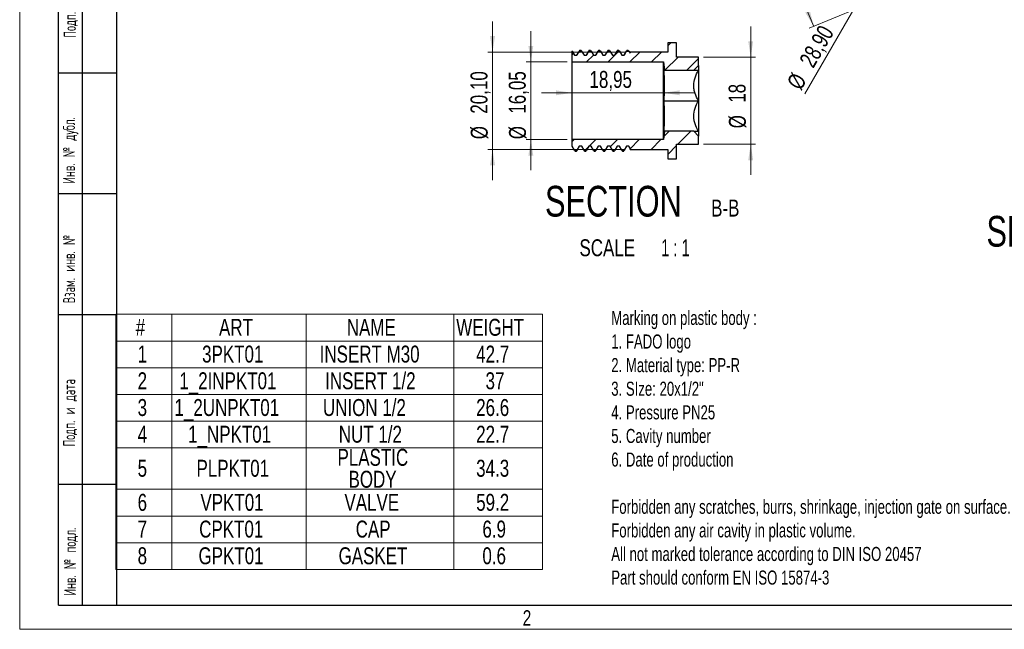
# Model space of a CAD drawing. Header units: millimetres. Extents: x 0 to 420, y 0 to 297.
# Tile 1 of 67: x 0 to 204, y 0 to 126. Entities that reach past the tile are written whole.
import ezdxf

# ---------------------------------------------------------------- set-up
doc = ezdxf.new("R2010")
doc.units = ezdxf.units.MM
doc.layers.add('ОСЕВЫЕ', color=7, linetype='Continuous')
doc.styles.add('SLDTEXTSTYLE0', font='TXT', dxfattribs={"width": 0.7})
doc.styles.add('SLDTEXTSTYLE1', font='TXT', dxfattribs={"width": 0.75})
doc.styles.add('SLDTEXTSTYLE2', font='TXT', dxfattribs={"width": 0.605, "bigfont": 'bigfont'})
doc.styles.add('SLDTEXTSTYLE4', font='TXT', dxfattribs={"width": 0.65})
doc.dimstyles.new('SLDDIMSTYLE0', dxfattribs={"dimtxt": 3.5, "dimasz": 3.302, "dimexe": 0, "dimexo": 0.0625, "dimgap": 0.875, "dimtad": 1, "dimrnd": 1e-09, "dimzin": 12, "dimdsep": 46, "dimtxsty": 'SLDTEXTSTYLE1', "dimsah": 1, "dimcen": 0.09, "dimadec": 0, "dimazin": 3, "dimtfac": 1, "dimtofl": 0, "dimtmove": 0, "dimatfit": 3, "dimfxl": 0, "dimfrac": 2, "dimtolj": 1, "dimtzin": 12, "dimarcsym": 0})
doc.dimstyles.new('SLDDIMSTYLE1', dxfattribs={"dimtxt": 3.5, "dimasz": 3.302, "dimexe": 0, "dimexo": 0.0625, "dimgap": 0.875, "dimtad": 1, "dimrnd": 1e-09, "dimzin": 12, "dimdsep": 46, "dimtxsty": 'SLDTEXTSTYLE1', "dimsah": 1, "dimcen": 0.09, "dimadec": 0, "dimazin": 3, "dimtfac": 1, "dimtmove": 0, "dimatfit": 0, "dimfxl": 0, "dimfrac": 2, "dimtolj": 1, "dimtzin": 12, "dimarcsym": 0})
doc.dimstyles.new('SLDDIMSTYLE5', dxfattribs={"dimtxt": 3.5, "dimasz": 3.302, "dimexe": 0, "dimexo": 0.0625, "dimgap": 0.875, "dimtad": 1, "dimrnd": 1e-09, "dimzin": 12, "dimdsep": 46, "dimtxsty": 'SLDTEXTSTYLE1', "dimblk1": 'NONE', "dimsah": 1, "dimcen": 0, "dimadec": 0, "dimazin": 3, "dimtfac": 1, "dimtmove": 0, "dimatfit": 3, "dimldrblk": 'NONE', "dimfxl": 0, "dimfrac": 2, "dimtolj": 1, "dimtzin": 12, "dimarcsym": 0})

# ---------------------------------------------------------------- blocks, each defined once
blk = doc.blocks.new('SW_NOTE_0')
at = {"color": 0, "linetype": 'Continuous', "lineweight": 0, "char_height": 2.9104, "attachment_point": 1, "style": 'SLDTEXTSTYLE0'}
for s, insert in [('Marking on plastic body :', (0, 3.75)), ('1. FADO logo', (0, -1.13)), ('2. Material type: PP-R', (0, -6.01)), ('3. SIze: 20x1/2"', (0, -10.89)), ('4. Pressure PN25', (0, -15.77)), ('5. Cavity number', (0, -20.65)), ('6. Date of production', (0, -25.53)), ('Forbidden any scratches, burrs, shrinkage, injection gate on surface.', (0, -35.29)), ('Forbidden any air cavity in plastic volume.', (0, -40.17)), ('All not marked tolerance according to DIN ISO 20457', (0, -45.05)), ('Part should conform EN ISO 15874-3', (0, -49.93))]:
    blk.add_mtext(s, dxfattribs=dict(at, insert=insert))
blk = doc.blocks.new('SW_TABLEANNOTATION_0')
at = {"color": 0, "linetype": 'Continuous', "lineweight": 18}
for p, q in [((0, 0), (0, -5.53)), ((0, 0), (11.61, 0)), ((0, 0), (0, -52.76)), ((88.26, 0), (0, 0)), ((11.61, 0), (11.61, -5.53)), ((11.61, 0), (39.36, 0)), ((39.36, 0), (39.36, -5.53)), ((39.36, 0), (69.91, 0)), ((69.91, 0), (69.91, -5.53)), ((69.91, 0), (88.26, 0)), ((88.26, 0), (88.26, -5.53)), ((88.26, -52.76), (88.26, 0)), ((0, -5.53), (0, -11.05)), ((0, -5.53), (11.61, -5.53)), ((11.61, -5.53), (11.61, -11.05)), ((11.61, -5.53), (39.36, -5.53)), ((39.36, -5.53), (39.36, -11.05)), ((39.36, -5.53), (69.91, -5.53)), ((69.91, -5.53), (69.91, -11.05)), ((69.91, -5.53), (88.26, -5.53)), ((88.26, -5.53), (88.26, -11.05)), ((0, -11.05), (0, -16.58)), ((0, -11.05), (11.61, -11.05)), ((11.61, -11.05), (11.61, -16.58)), ((11.61, -11.05), (39.36, -11.05)), ((39.36, -11.05), (39.36, -16.58)), ((39.36, -11.05), (69.91, -11.05)), ((69.91, -11.05), (69.91, -16.58)), ((69.91, -11.05), (88.26, -11.05)), ((88.26, -11.05), (88.26, -16.58)), ((0, -16.58), (0, -22.1)), ((0, -16.58), (11.61, -16.58)), ((11.61, -16.58), (11.61, -22.1)), ((11.61, -16.58), (39.36, -16.58)), ((39.36, -16.58), (39.36, -22.1)), ((39.36, -16.58), (69.91, -16.58)), ((69.91, -16.58), (69.91, -22.1)), ((69.91, -16.58), (88.26, -16.58)), ((88.26, -16.58), (88.26, -22.1)), ((0, -22.1), (0, -27.63)), ((0, -22.1), (11.61, -22.1)), ((11.61, -22.1), (11.61, -27.63)), ((11.61, -22.1), (39.36, -22.1)), ((39.36, -22.1), (39.36, -27.63)), ((39.36, -22.1), (69.91, -22.1)), ((69.91, -22.1), (69.91, -27.63)), ((69.91, -22.1), (88.26, -22.1)), ((88.26, -22.1), (88.26, -27.63)), ((0, -27.63), (0, -36.18)), ((0, -27.63), (11.61, -27.63)), ((11.61, -27.63), (11.61, -36.18)), ((11.61, -27.63), (39.36, -27.63)), ((39.36, -27.63), (39.36, -36.18)), ((39.36, -27.63), (69.91, -27.63)), ((69.91, -27.63), (69.91, -36.18)), ((69.91, -27.63), (88.26, -27.63)), ((88.26, -27.63), (88.26, -36.18)), ((0, -36.18), (0, -41.71)), ((0, -36.18), (11.61, -36.18)), ((11.61, -36.18), (11.61, -41.71)), ((11.61, -36.18), (39.36, -36.18)), ((39.36, -36.18), (39.36, -41.71)), ((39.36, -36.18), (69.91, -36.18)), ((69.91, -36.18), (69.91, -41.71)), ((69.91, -36.18), (88.26, -36.18)), ((88.26, -36.18), (88.26, -41.71)), ((0, -41.71), (0, -47.23)), ((0, -41.71), (11.61, -41.71)), ((11.61, -41.71), (11.61, -47.23)), ((11.61, -41.71), (39.36, -41.71)), ((39.36, -41.71), (39.36, -47.23)), ((39.36, -41.71), (69.91, -41.71)), ((69.91, -41.71), (69.91, -47.23)), ((69.91, -41.71), (88.26, -41.71)), ((88.26, -41.71), (88.26, -47.23)), ((0, -47.23), (0, -52.76)), ((0, -47.23), (11.61, -47.23)), ((11.61, -47.23), (11.61, -52.76)), ((11.61, -47.23), (39.36, -47.23)), ((39.36, -47.23), (39.36, -52.76)), ((39.36, -47.23), (69.91, -47.23)), ((69.91, -47.23), (69.91, -52.76)), ((69.91, -47.23), (88.26, -47.23)), ((88.26, -47.23), (88.26, -52.76)), ((0, -52.76), (11.61, -52.76)), ((0, -52.76), (88.26, -52.76)), ((11.61, -52.76), (39.36, -52.76)), ((39.36, -52.76), (69.91, -52.76)), ((69.91, -52.76), (88.26, -52.76))]:
    blk.add_line(p, q, dxfattribs=at)
at = {"color": 0, "linetype": 'Continuous', "lineweight": 0, "char_height": 3.5, "attachment_point": 1, "style": 'SLDTEXTSTYLE1'}
for s, insert in [('#', (4.12, -0.94)), ('ART', (21.35, -0.94)), ('NAME', (47.79, -0.94)), ('WEIGHT', (70.44, -0.94)), ('1', (4.51, -6.47)), ('3PKT01', (17.85, -6.47)), ('INSERT M30', (42.18, -6.47)), ('42.7', (74.56, -6.47)), ('2', (4.51, -11.99)), ('1_2INPKT01', (13.14, -11.99)), ('INSERT 1/2', (43.3, -11.99)), ('37', (76.5, -11.99)), ('3', (4.51, -17.52)), ('1_2UNPKT01', (12.14, -17.52)), ('UNION 1/2', (42.85, -17.52)), ('26.6', (74.56, -17.52)), ('4', (4.51, -23.04)), ('1_NPKT01', (14.96, -23.04)), ('NUT 1/2', (46.13, -23.04)), ('22.7', (74.56, -23.04)), ('PLASTIC', (45.87, -27.82)), ('5', (4.51, -30.08)), ('PLPKT01', (16.69, -30.08)), ('34.3', (74.56, -30.08)), ('BODY', (48.15, -32.35)), ('6', (4.51, -37.12)), ('VPKT01', (17.51, -37.12)), ('VALVE', (47.31, -37.12)), ('59.2', (74.56, -37.12)), ('7', (4.51, -42.65)), ('CPKT01', (17.25, -42.65)), ('CAP', (49.63, -42.65)), ('6.9', (75.85, -42.65)), ('8', (4.51, -48.17)), ('GPKT01', (17.11, -48.17)), ('GASKET', (46.09, -48.17)), ('0.6', (75.85, -48.17))]:
    blk.add_mtext(s, dxfattribs=dict(at, insert=insert))
blk = doc.blocks.new('_D_29')
at = {"color": 7, "linetype": 'Continuous', "lineweight": 0}
for p, q in [((173.54, 160.95), (151.89, 151.98)), ((152.81, 152.36), (164.29, 124.65)), ((185.02, 133.23), (163.37, 124.26))]:
    blk.add_line(p, q, dxfattribs=at)
at = {"color": 7, "linetype": 'Continuous', "lineweight": 18}
for points in [[(152.81, 152.36), (153.61, 149.12), (154.54, 149.51)], [(164.29, 124.65), (163.5, 127.89), (162.56, 127.5)]]:
    blk.add_solid(points, dxfattribs=at)
at = {"color": 7, "linetype": 'Continuous', "lineweight": 18, "insert": (161.46, 143.28), "char_height": 3.5, "attachment_point": 1, "rotation": 292.5, "style": 'SLDTEXTSTYLE1'}
blk.add_mtext('30', dxfattribs=at)
blk = doc.blocks.new('_D_32')
at = {"color": 7, "linetype": 'Continuous', "lineweight": 0}
for q in [(192.01, 161.89), (162.48, 110.73)]:
    blk.add_line((177.56, 136.86), q, dxfattribs=at)
at = {"color": 7, "linetype": 'Continuous', "lineweight": 18}
blk.add_solid([(177.56, 136.86), (175.47, 134.25), (176.35, 133.75)], dxfattribs=at)
at = {"color": 7, "linetype": 'Continuous', "lineweight": 18, "char_height": 3.5, "attachment_point": 1, "rotation": 60, "style": 'SLDTEXTSTYLE1'}
for s, insert in [('28,90', (161.17, 117.58)), ('%%c', (158.58, 112.98))]:
    blk.add_mtext(s, dxfattribs=dict(at, insert=insert))
blk = doc.blocks.new('_None')
blk = doc.blocks.new('_D_67')
at = {"color": 7, "linetype": 'Continuous', "lineweight": 0}
for p, q in [((114.29, 116.29), (114.29, 109.91)), ((133.24, 116.29), (133.24, 109.91)), ((114.29, 110.91), (107.94, 110.91)), ((114.29, 110.91), (133.24, 110.91)), ((133.24, 110.91), (139.59, 110.91))]:
    blk.add_line(p, q, dxfattribs=at)
at = {"color": 7, "linetype": 'Continuous', "lineweight": 18}
for points in [[(114.29, 110.91), (110.99, 111.41), (110.99, 110.4)], [(133.24, 110.91), (136.54, 110.4), (136.54, 111.41)]]:
    blk.add_solid(points, dxfattribs=at)
at = {"color": 7, "linetype": 'Continuous', "lineweight": 18, "insert": (117.9, 115.42), "char_height": 3.5, "attachment_point": 1, "style": 'SLDTEXTSTYLE1'}
blk.add_mtext('18,95', dxfattribs=at)
blk = doc.blocks.new('_D_68')
at = {"color": 7, "linetype": 'Continuous', "lineweight": 0}
for p, q in [((105.77, 117.29), (105.77, 123.64)), ((113.29, 117.29), (104.77, 117.29)), ((105.77, 117.29), (105.77, 101.24)), ((113.29, 101.24), (104.77, 101.24)), ((105.77, 101.24), (105.77, 94.89))]:
    blk.add_line(p, q, dxfattribs=at)
at = {"color": 7, "linetype": 'Continuous', "lineweight": 18}
for points in [[(105.77, 117.29), (106.27, 120.6), (105.26, 120.6)], [(105.77, 101.24), (105.26, 97.94), (106.27, 97.94)]]:
    blk.add_solid(points, dxfattribs=at)
at = {"color": 7, "linetype": 'Continuous', "lineweight": 18, "char_height": 3.5, "attachment_point": 1, "rotation": 90, "style": 'SLDTEXTSTYLE1'}
for s, insert in [('16,05', (101.2, 106.59)), ('%%c', (101.25, 101.31))]:
    blk.add_mtext(s, dxfattribs=dict(at, insert=insert))
blk = doc.blocks.new('_D_69')
at = {"color": 7, "linetype": 'Continuous', "lineweight": 0}
for p, q in [((97.84, 119.32), (97.84, 125.67)), ((125.29, 119.32), (96.84, 119.32)), ((97.84, 119.32), (97.84, 99.22)), ((125.29, 99.22), (96.84, 99.22)), ((97.84, 99.22), (97.84, 92.87))]:
    blk.add_line(p, q, dxfattribs=at)
at = {"color": 7, "linetype": 'Continuous', "lineweight": 18}
for points in [[(97.84, 119.32), (98.35, 122.62), (97.33, 122.62)], [(97.84, 99.22), (97.33, 95.92), (98.35, 95.92)]]:
    blk.add_solid(points, dxfattribs=at)
at = {"color": 7, "linetype": 'Continuous', "lineweight": 18, "char_height": 3.5, "attachment_point": 1, "rotation": 90, "style": 'SLDTEXTSTYLE1'}
for s, insert in [('20,10', (93.28, 106.59)), ('%%c', (93.33, 101.31))]:
    blk.add_mtext(s, dxfattribs=dict(at, insert=insert))
blk = doc.blocks.new('_D_70')
at = {"color": 7, "linetype": 'Continuous', "lineweight": 0}
for p, q in [((151.26, 118.27), (151.26, 124.62)), ((141.47, 118.27), (152.26, 118.27)), ((151.26, 118.27), (151.26, 100.27)), ((141.47, 100.27), (152.26, 100.27)), ((151.26, 100.27), (151.26, 93.92))]:
    blk.add_line(p, q, dxfattribs=at)
at = {"color": 7, "linetype": 'Continuous', "lineweight": 18}
for points in [[(151.26, 118.27), (151.77, 121.57), (150.75, 121.57)], [(151.26, 100.27), (150.75, 96.97), (151.77, 96.97)]]:
    blk.add_solid(points, dxfattribs=at)
at = {"color": 7, "linetype": 'Continuous', "lineweight": 18, "char_height": 3.5, "attachment_point": 1, "rotation": 90, "style": 'SLDTEXTSTYLE1'}
for s, insert in [('18', (146.7, 108.85)), ('%%c', (146.75, 103.57))]:
    blk.add_mtext(s, dxfattribs=dict(at, insert=insert))
blk = doc.blocks.new('SW_NOTE_0_17')
at = {"color": 0, "linetype": 'Continuous', "lineweight": 0, "attachment_point": 2}
for s, insert, char_height, style in [('SECTION', (17.36, 8.19), 6.35, 'SLDTEXTSTYLE1'), ('B-B', (40.51, 5.35), 3.5, 'SLDTEXTSTYLE1'), ('SCALE', (16.09, -2.86), 3.5, 'SLDTEXTSTYLE1'), ('1 : 1', (30.2, -2.86), 3.5, 'SLDTEXTSTYLE4')]:
    blk.add_mtext(s, dxfattribs=dict(at, insert=insert, char_height=char_height, style=style))
blk = doc.blocks.new('SW_NOTE_0_18')
at = {"color": 0, "linetype": 'Continuous', "lineweight": 0, "attachment_point": 2}
for s, insert, char_height, style in [('SECTION', (17.36, 8.19), 6.35, 'SLDTEXTSTYLE1'), ('C-C', (41.61, 5.35), 3.5, 'SLDTEXTSTYLE1'), ('SCALE', (17.21, -2.86), 3.5, 'SLDTEXTSTYLE1'), ('1 : 1', (31.32, -2.86), 3.5, 'SLDTEXTSTYLE4')]:
    blk.add_mtext(s, dxfattribs=dict(at, insert=insert, char_height=char_height, style=style))

msp = doc.modelspace()

# ---------------------------------------------------------------- hatches: boundary and pattern name
at = {"linetype": 'Continuous', "lineweight": 18}
h = msp.add_hatch(dxfattribs=at)
h.set_pattern_fill('ANSI31', style=0)
h.paths.add_polyline_path([(125.57009, 119.51418), (125.07772, 118.66137), (124.58926, 118.66137), (124.09689, 119.51418), (123.61624, 119.51418), (123.12388, 118.66137), (122.63541, 118.66137), (122.14305, 119.51418), (121.6624, 119.51418), (121.17003, 118.66137), (120.68157, 118.66137), (120.1892, 119.51418), (119.70855, 119.51418), (119.21618, 118.66137), (118.72772, 118.66137), (118.23535, 119.51418), (117.75471, 119.51418), (117.26234, 118.66137), (116.77388, 118.66137), (116.28151, 119.51418), (115.80086, 119.51418), (115.30849, 118.66137), (114.82003, 118.66137), (114.32766, 119.51418), (114.28924, 119.51418), (114.28924, 117.29392), (133.23924, 117.29392), (133.43924, 115.55892), (139.46924, 115.55892), (140.46924, 116.55892), (140.46924, 118.26892), (135.93924, 118.26892), (135.93924, 121.26892), (134.08924, 121.26892), (134.08924, 119.31892), (126.28924, 119.31892), (126.28924, 119.10109), (126.05074, 119.51418)], flags=0)
h = msp.add_hatch(dxfattribs=at)
h.set_pattern_fill('ANSI31', style=0)
h.paths.add_polyline_path([(124.1008, 99.87647), (124.59317, 99.02366), (125.07381, 99.02366), (125.56618, 99.87647), (126.05465, 99.87647), (126.28924, 99.47015), (126.28924, 99.21892), (134.08924, 99.21892), (134.08924, 97.26892), (135.93924, 97.26892), (135.93924, 100.26892), (140.46924, 100.26892), (140.46924, 101.97892), (139.46924, 102.97892), (133.43924, 102.97892), (133.23924, 101.24392), (114.28924, 101.24392), (114.28924, 99.87647), (114.33157, 99.87647), (114.82394, 99.02366), (115.30458, 99.02366), (115.79695, 99.87647), (116.28541, 99.87647), (116.77778, 99.02366), (117.25843, 99.02366), (117.7508, 99.87647), (118.23926, 99.87647), (118.73163, 99.02366), (119.21228, 99.02366), (119.70465, 99.87647), (120.19311, 99.87647), (120.68548, 99.02366), (121.16612, 99.02366), (121.65849, 99.87647), (122.14695, 99.87647), (122.63932, 99.02366), (123.11997, 99.02366), (123.61234, 99.87647)], flags=0)

# ---------------------------------------------------------------- linework, layer by layer
at = {"color": 7, "linetype": 'Continuous', "lineweight": 25}
for p, q in [((20, 292), (20, 5)), ((20, 292), (20, 5)), ((8, 5), (8, 150)), ((13, 5), (13, 150)), ((134.08924, 121.26892), (134.08924, 119.31892)), ((135.93924, 121.26892), (134.08924, 121.26892)), ((135.93924, 118.26892), (135.93924, 121.26892)), ((114.28924, 119.57913), (114.28924, 119.51418)), ((114.28924, 119.51418), (114.32766, 119.51418)), ((114.28924, 117.29392), (114.28924, 119.51418)), ((114.32766, 119.51418), (114.82003, 118.66137)), ((114.82003, 118.66137), (115.30849, 118.66137)), ((115.30849, 118.66137), (115.80086, 119.51418)), ((115.80086, 119.51418), (116.28151, 119.51418)), ((115.90346, 119.69234), (115.91628, 119.71848)), ((115.91628, 119.71848), (116.16051, 119.71848)), ((116.28151, 119.51418), (116.77388, 118.66137)), ((116.77388, 118.66137), (117.26234, 118.66137)), ((117.26234, 118.66137), (117.75471, 119.51418)), ((117.75471, 119.51418), (118.23535, 119.51418)), ((117.85731, 119.69234), (117.87013, 119.71848)), ((117.87013, 119.71848), (118.11436, 119.71848)), ((118.23535, 119.51418), (118.72772, 118.66137)), ((118.72772, 118.66137), (119.21618, 118.66137)), ((119.21618, 118.66137), (119.70855, 119.51418)), ((119.70855, 119.51418), (120.1892, 119.51418)), ((119.81116, 119.69234), (119.82398, 119.71848)), ((119.82398, 119.71848), (120.06821, 119.71848)), ((120.1892, 119.51418), (120.68157, 118.66137)), ((120.68157, 118.66137), (121.17003, 118.66137)), ((121.17003, 118.66137), (121.6624, 119.51418)), ((121.6624, 119.51418), (122.14305, 119.51418)), ((121.765, 119.69234), (121.77782, 119.71848)), ((121.77782, 119.71848), (122.02205, 119.71848)), ((122.14305, 119.51418), (122.63541, 118.66137)), ((122.63541, 118.66137), (123.12388, 118.66137)), ((123.12388, 118.66137), (123.61624, 119.51418)), ((123.61624, 119.51418), (124.09689, 119.51418)), ((123.73167, 119.71848), (123.9759, 119.71848)), ((124.09689, 119.51418), (124.58926, 118.66137)), ((124.58926, 118.66137), (125.07772, 118.66137)), ((125.07772, 118.66137), (125.57009, 119.51418)), ((125.57009, 119.51418), (126.05074, 119.51418)), ((125.6727, 119.69359), (125.68551, 119.71848)), ((125.68551, 119.71848), (125.92974, 119.71848)), ((126.05074, 119.51418), (126.28924, 119.10109)), ((126.28924, 119.10109), (126.28924, 119.31892)), ((134.08924, 119.31892), (126.28924, 119.31892)), ((140.46924, 118.26892), (135.93924, 118.26892)), ((140.46924, 116.55892), (140.46924, 118.26892)), ((114.28924, 117.29392), (133.23924, 117.29392)), ((114.28924, 101.24392), (114.28924, 117.29392)), ((133.23924, 117.29392), (133.43924, 115.55892)), ((133.23924, 101.24392), (133.23924, 117.29392)), ((140.46924, 116.55892), (139.46924, 115.55892)), ((140.46924, 116.55892), (140.46924, 101.97892)), ((20, 115), (8, 115)), ((133.43924, 115.55892), (139.46924, 115.55892)), ((133.32707, 109.26892), (140.4423, 109.26892)), ((133.43924, 102.97892), (133.23924, 101.24392)), ((139.46924, 102.97892), (133.43924, 102.97892)), ((139.46924, 102.97892), (140.46924, 101.97892)), ((140.46924, 100.26892), (140.46924, 101.97892)), ((133.23924, 101.24392), (114.28924, 101.24392)), ((114.28924, 99.87647), (114.28924, 101.24392)), ((114.33157, 99.87647), (114.28924, 99.87647)), ((114.82394, 99.02366), (114.33157, 99.87647)), ((115.79695, 99.87647), (115.30458, 99.02366)), ((116.28541, 99.87647), (115.79695, 99.87647)), ((116.77778, 99.02366), (116.28541, 99.87647)), ((117.7508, 99.87647), (117.25843, 99.02366)), ((118.23926, 99.87647), (117.7508, 99.87647)), ((118.73163, 99.02366), (118.23926, 99.87647)), ((119.70465, 99.87647), (119.21228, 99.02366)), ((120.19311, 99.87647), (119.70465, 99.87647)), ((120.68548, 99.02366), (120.19311, 99.87647)), ((121.65849, 99.87647), (121.16612, 99.02366)), ((122.14695, 99.87647), (121.65849, 99.87647)), ((122.63932, 99.02366), (122.14695, 99.87647)), ((123.61234, 99.87647), (123.11997, 99.02366)), ((124.1008, 99.87647), (123.61234, 99.87647)), ((124.59317, 99.02366), (124.1008, 99.87647)), ((125.56618, 99.87647), (125.07381, 99.02366)), ((126.05465, 99.87647), (125.56618, 99.87647)), ((126.28924, 99.47015), (126.05465, 99.87647)), ((135.93924, 100.26892), (140.46924, 100.26892)), ((135.93924, 97.26892), (135.93924, 100.26892)), ((115.30458, 99.02366), (114.82394, 99.02366)), ((114.94518, 98.81944), (114.94274, 98.82366)), ((114.94274, 98.82366), (115.19184, 98.82366)), ((114.94518, 98.81944), (115.18941, 98.81944)), ((115.19184, 98.82366), (115.18941, 98.81944)), ((117.25843, 99.02366), (116.77778, 99.02366)), ((116.89902, 98.81944), (116.89659, 98.82366)), ((116.89659, 98.82366), (117.14569, 98.82366)), ((116.89902, 98.81944), (117.14325, 98.81944)), ((117.14569, 98.82366), (117.14325, 98.81944)), ((119.21228, 99.02366), (118.73163, 99.02366)), ((118.85287, 98.81944), (118.85043, 98.82366)), ((118.85043, 98.82366), (119.09954, 98.82366)), ((118.85287, 98.81944), (119.0971, 98.81944)), ((119.09954, 98.82366), (119.0971, 98.81944)), ((121.16612, 99.02366), (120.68548, 99.02366)), ((120.80671, 98.81944), (120.80428, 98.82366)), ((120.80428, 98.82366), (121.05338, 98.82366)), ((120.80671, 98.81944), (121.05094, 98.81944)), ((121.05338, 98.82366), (121.05094, 98.81944)), ((123.11997, 99.02366), (122.63932, 99.02366)), ((122.76056, 98.81944), (122.75812, 98.82366)), ((122.75812, 98.82366), (123.00723, 98.82366)), ((122.76056, 98.81944), (123.00479, 98.81944)), ((123.00723, 98.82366), (123.00479, 98.81944)), ((125.07381, 99.02366), (124.59317, 99.02366)), ((124.71441, 98.81944), (124.71197, 98.82366)), ((124.71197, 98.82366), (124.96108, 98.82366)), ((124.71441, 98.81944), (124.95864, 98.81944)), ((124.96108, 98.82366), (124.95864, 98.81944)), ((126.28924, 99.21892), (126.28924, 99.47015)), ((126.28924, 99.21892), (134.08924, 99.21892)), ((134.08924, 99.21892), (134.08924, 97.26892)), ((134.08924, 97.26892), (135.93924, 97.26892)), ((20, 90), (8, 90)), ((20, 65), (8, 65)), ((8, 30), (20, 30)), ((8, 5), (20, 5)), ((20, 5), (415, 5))]:
    msp.add_line(p, q, dxfattribs=at)
for points in [[(114.28924, 119.57913), (114.30205, 119.55748), (114.31486, 119.53583), (114.32766, 119.51418)], [(115.80086, 119.51418), (115.83925, 119.58232), (115.87773, 119.65042), (115.91628, 119.71848)], [(116.16051, 119.71848), (116.2009, 119.65041), (116.24123, 119.5823), (116.28151, 119.51418)], [(117.75471, 119.51418), (117.7931, 119.58232), (117.83158, 119.65042), (117.87013, 119.71848)], [(118.11436, 119.71848), (118.15474, 119.65041), (118.19507, 119.5823), (118.23535, 119.51418)], [(119.70855, 119.51418), (119.74695, 119.58232), (119.78542, 119.65042), (119.82398, 119.71848)], [(120.06821, 119.71848), (120.10859, 119.65041), (120.14892, 119.5823), (120.1892, 119.51418)], [(121.6624, 119.51418), (121.70079, 119.58232), (121.73927, 119.65042), (121.77782, 119.71848)], [(122.02205, 119.71848), (122.06243, 119.65041), (122.10277, 119.5823), (122.14305, 119.51418)], [(123.61624, 119.51418), (123.65464, 119.58232), (123.69311, 119.65042), (123.73167, 119.71848)], [(123.9759, 119.71848), (124.01628, 119.65041), (124.05661, 119.5823), (124.09689, 119.51418)], [(125.57009, 119.51418), (125.60848, 119.58232), (125.64696, 119.65042), (125.68551, 119.71848)], [(125.92974, 119.71848), (125.97013, 119.65041), (126.01046, 119.5823), (126.05074, 119.51418)], [(133.43924, 115.55892), (133.43924, 115.55892), (133.39682, 115.55892), (133.32707, 115.55892)], [(133.32707, 109.26892), (133.39684, 110.31725), (133.48164, 112.41392), (133.39684, 114.51059), (133.32707, 115.55892)], [(133.32707, 102.97892), (133.39684, 104.02725), (133.48164, 106.12392), (133.39684, 108.22059), (133.32707, 109.26892)], [(133.43924, 102.97892), (133.43924, 102.97892), (133.39682, 102.97892), (133.32707, 102.97892)], [(114.94274, 98.82366), (114.90308, 98.8903), (114.86348, 98.95697), (114.82394, 99.02366)], [(115.30458, 99.02366), (115.2671, 98.95695), (115.22952, 98.89029), (115.19184, 98.82366)], [(116.89659, 98.82366), (116.85692, 98.8903), (116.81732, 98.95697), (116.77778, 99.02366)], [(117.25843, 99.02366), (117.22095, 98.95695), (117.18337, 98.89029), (117.14569, 98.82366)], [(118.85043, 98.82366), (118.81077, 98.8903), (118.77117, 98.95697), (118.73163, 99.02366)], [(119.21228, 99.02366), (119.17479, 98.95695), (119.13721, 98.89029), (119.09954, 98.82366)], [(120.80428, 98.82366), (120.76462, 98.8903), (120.72501, 98.95697), (120.68548, 99.02366)], [(121.16612, 99.02366), (121.12864, 98.95695), (121.09106, 98.89029), (121.05338, 98.82366)], [(122.75812, 98.82366), (122.71846, 98.8903), (122.67886, 98.95697), (122.63932, 99.02366)], [(123.11997, 99.02366), (123.08249, 98.95695), (123.0449, 98.89029), (123.00723, 98.82366)], [(124.71197, 98.82366), (124.67231, 98.8903), (124.63271, 98.95697), (124.59317, 99.02366)], [(125.07381, 99.02366), (125.03633, 98.95695), (124.99875, 98.89029), (124.96108, 98.82366)]]:
    msp.add_open_spline(points, degree=3, dxfattribs=at)
for points, knots in [([(115.90357, 119.70552), (115.80152, 119.529), (115.6003, 119.18094), (115.39904, 118.83289), (115.29986, 118.66137)], [0, 0, 0, 0, 0.507174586, 1, 1, 1, 1]), ([(117.85742, 119.70552), (117.75537, 119.529), (117.55414, 119.18094), (117.35289, 118.83289), (117.2537, 118.66137)], [0, 0, 0, 0, 0.507174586, 1, 1, 1, 1]), ([(119.81127, 119.70552), (119.70921, 119.529), (119.50799, 119.18094), (119.30673, 118.83289), (119.20755, 118.66137)], [0, 0, 0, 0, 0.507174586, 1, 1, 1, 1]), ([(121.76511, 119.70552), (121.66306, 119.529), (121.46184, 119.18094), (121.26058, 118.83289), (121.1614, 118.66137)], [0, 0, 0, 0, 0.507174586, 1, 1, 1, 1]), ([(123.71896, 119.70552), (123.6169, 119.529), (123.41568, 119.18094), (123.21443, 118.83289), (123.11524, 118.66137)], [0, 0, 0, 0, 0.507174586, 1, 1, 1, 1]), ([(123.71893, 119.70147), (123.71997, 119.70468), (123.72427, 119.71783), (123.72848, 119.7182), (123.73167, 119.71848)], [0, 0, 0, 0, 0.244042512, 1, 1, 1, 1]), ([(125.6728, 119.70552), (125.57075, 119.529), (125.36953, 119.18094), (125.16827, 118.83289), (125.06909, 118.66137)], [0, 0, 0, 0, 0.507174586, 1, 1, 1, 1]), ([(140.4423, 109.26892), (140.15856, 109.76037), (139.91731, 110.26291), (139.65879, 111.04368), (139.59002, 111.30848), (139.4954, 111.84927), (139.46992, 112.12779), (139.4679, 112.95144), (139.56391, 113.49117), (139.91216, 114.55557), (140.15689, 115.06457), (140.4423, 115.55892)], [0, 0, 0, 0, 0.25, 0.25, 0.375, 0.375, 0.5, 0.5, 0.75, 0.75, 1, 1, 1, 1]), ([(139.46924, 115.55892), (139.46924, 115.55892), (139.56765, 115.55892), (139.82785, 115.55892), (139.93381, 115.55892), (140.17064, 115.55892), (140.30177, 115.55892), (140.4423, 115.55892)], [0, 0, 0, 0, 0.5, 0.5, 0.75, 0.75, 1, 1, 1, 1]), ([(140.4423, 102.97892), (140.15856, 103.47037), (139.91731, 103.97291), (139.65879, 104.75368), (139.59002, 105.01848), (139.4954, 105.55927), (139.46992, 105.83779), (139.4679, 106.66144), (139.56391, 107.20117), (139.91216, 108.26557), (140.15689, 108.77457), (140.4423, 109.26892)], [0, 0, 0, 0, 0.25, 0.25, 0.375, 0.375, 0.5, 0.5, 0.75, 0.75, 1, 1, 1, 1]), ([(139.46924, 102.97892), (139.46924, 102.97892), (139.56765, 102.97892), (139.82785, 102.97892), (139.93381, 102.97892), (140.17064, 102.97892), (140.30177, 102.97892), (140.4423, 102.97892)], [0, 0, 0, 0, 0.5, 0.5, 0.75, 0.75, 1, 1, 1, 1]), ([(115.18941, 98.81944), (115.19818, 98.82503), (115.20902, 98.83193), (115.2202, 98.88835), (115.22233, 98.89911)], [0, 0, 0, 0, 0.8092706, 1, 1, 1, 1]), ([(117.14325, 98.81944), (117.15347, 98.82403), (117.1643, 98.82889), (117.17551, 98.89137), (117.17615, 98.89493)], [0, 0, 0, 0, 0.943032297, 1, 1, 1, 1]), ([(119.0971, 98.81944), (119.10731, 98.82403), (119.11814, 98.82889), (119.12936, 98.89137), (119.12999, 98.89493)], [0, 0, 0, 0, 0.943032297, 1, 1, 1, 1]), ([(121.05094, 98.81944), (121.06116, 98.82403), (121.07199, 98.82889), (121.0832, 98.89137), (121.08384, 98.89493)], [0, 0, 0, 0, 0.943032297, 1, 1, 1, 1]), ([(123.00479, 98.81944), (123.00585, 98.81998), (123.01667, 98.82553), (123.02745, 98.83528), (123.03757, 98.89176), (123.03767, 98.89227)], [0, 0, 0, 0, 0.096631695, 0.99183027, 1, 1, 1, 1]), ([(124.95864, 98.81944), (124.96885, 98.82403), (124.97968, 98.82889), (124.99089, 98.89137), (124.99153, 98.89493)], [0, 0, 0, 0, 0.943032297, 1, 1, 1, 1])]:
    msp.add_open_spline(points, degree=3, knots=knots, dxfattribs=at)
at = {"layer": 'ОСЕВЫЕ', "lineweight": 18}
for p, q in [((0, 297), (0, 0)), ((0, 0), (420, 0))]:
    msp.add_line(p, q, dxfattribs=at)

# ---------------------------------------------------------------- block references
at = {"color": 7, "linetype": 'Continuous', "lineweight": 0}
for name, p in [('SW_NOTE_0_17', (105.49037, 83.48302)), ('SW_NOTE_0_18', (196.82827, 77.26882)), ('SW_NOTE_0', (122.40491, 62.07717)), ('SW_TABLEANNOTATION_0', (19.89291, 65.11677))]:
    msp.add_blockref(name, p, dxfattribs=at)

# ---------------------------------------------------------------- texts
at = {"color": 7, "linetype": 'Continuous', "lineweight": 0, "char_height": 2.5, "attachment_point": 1, "rotation": 90, "style": 'SLDTEXTSTYLE2'}
for s, insert in [('Подп. и дата', (9.14313, 122.30393)), ('Инв. № дубл.', (8.94986, 92.11997)), ('Взам. инв. №', (8.97439, 67.39957)), ('Подп. и дата', (8.98505, 37.79011)), ('Инв. № подл.', (9.15475, 6.96361))]:
    msp.add_mtext(s, dxfattribs=dict(at, insert=insert))
at = {"color": 7, "linetype": 'Continuous', "lineweight": 0, "insert": (104.96803, 3.94304), "char_height": 3.175, "attachment_point": 2, "style": 'SLDTEXTSTYLE1'}
msp.add_mtext('2', dxfattribs=at)

# ---------------------------------------------------------------- dimensions: what is measured, and where the dimension line sits
at = {"color": 7, "linetype": 'Continuous', "lineweight": 18}
dim = msp.add_linear_dim(base=(164.29175, 124.64713), p1=(174.46142, 161.33131), p2=(185.94192, 133.61493), angle=292.5, dimstyle='SLDDIMSTYLE0', dxfattribs=at)
dim.commit()
dim.dimension.update_dxf_attribs({"geometry": '_D_29', "text_midpoint": (158.27792, 139.16578), "dimtype": 160})
dim = msp.add_diameter_dim_2p(p1=(192.01269, 161.88678), p2=(177.56269, 136.85864), dimstyle='SLDDIMSTYLE5', dxfattribs=at)
dim.commit()
dim.dimension.update_dxf_attribs({"geometry": '_D_32', "text_midpoint": (166.65105, 117.95912), "dimtype": 163})
for base, p1, p2, picture, middle in [((97.8421, 99.21892), (126.28924, 119.31892), (126.28924, 99.21892), '_D_69', (97.8421, 109.77281)), ((151.26242, 100.26892), (140.46924, 118.26892), (140.46924, 100.26892), '_D_70', (151.26242, 108.79963)), ((105.76581, 101.24392), (114.28924, 117.29392), (114.28924, 101.24392), '_D_68', (105.76581, 109.77281))]:
    dim = msp.add_linear_dim(base=base, p1=p1, p2=p2, angle=90, text='%%c<>', dimstyle='SLDDIMSTYLE1', dxfattribs=at)
    dim.commit()
    dim.dimension.update_dxf_attribs({"geometry": picture, "text_midpoint": middle, "dimtype": 160})
dim = msp.add_linear_dim(base=(133.23924, 110.90644), p1=(114.28924, 117.29392), p2=(133.23924, 117.29392), dimstyle='SLDDIMSTYLE1', dxfattribs=at)
dim.commit()
dim.dimension.update_dxf_attribs({"geometry": '_D_67', "text_midpoint": (123.71489, 110.90644), "dimtype": 160})

doc.saveas('drawing.dxf')
